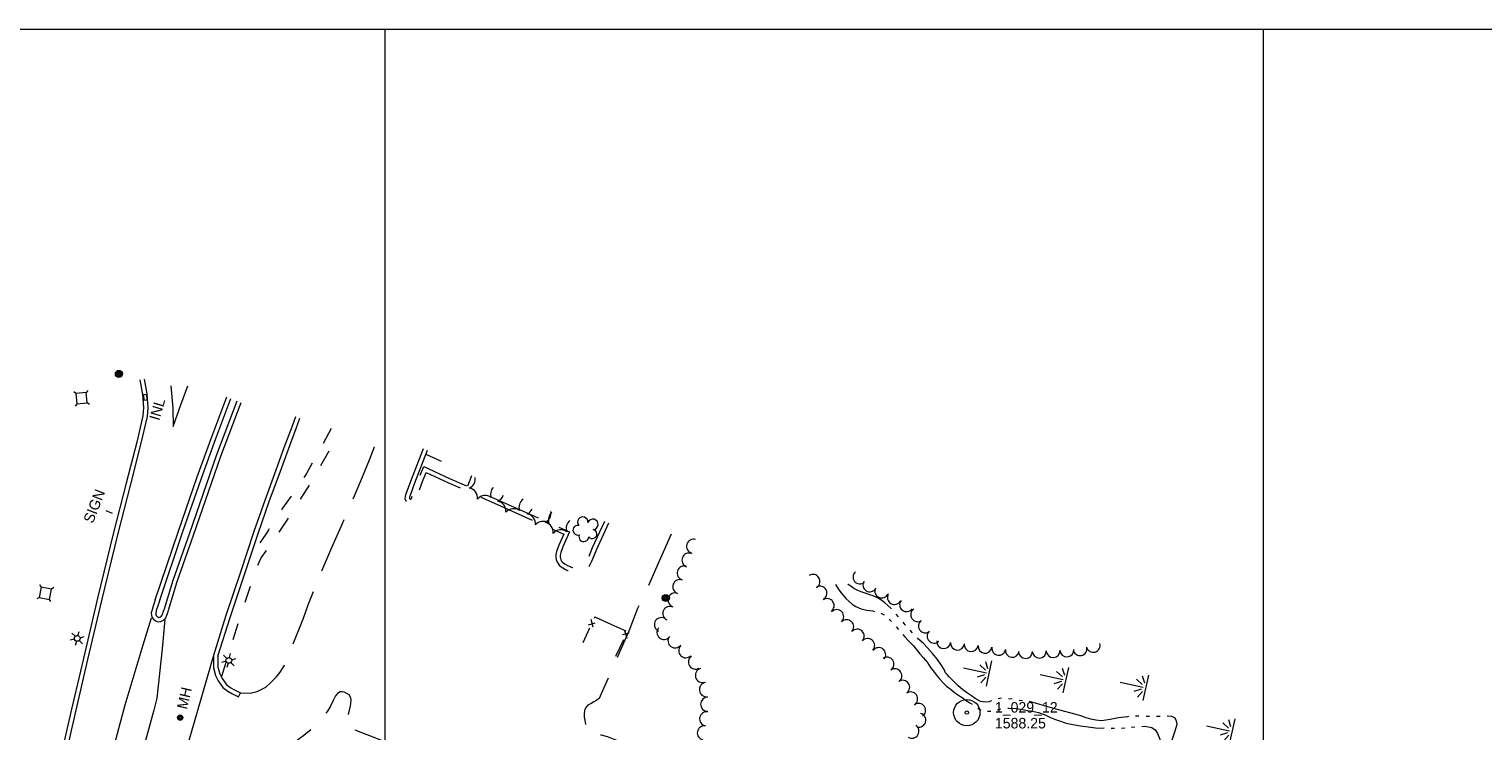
# Model space of a CAD drawing. Header units: feet. Extents: x 188480 to 190966, y 254463 to 256020.
# Tile 9 of 11: x 189297 to 190125, y 255600 to 256000. Entities that reach past the tile are written whole.
import ezdxf
from ezdxf.enums import TextEntityAlignment as Align

# ---------------------------------------------------------------- set-up
doc = ezdxf.new("R2010")
doc.units = ezdxf.units.FT
doc.header["$MEASUREMENT"] = 0
for name, pattern in [('DGN Style 3', [44.747311, 31.962365, -12.784946]), ('DGN Style 4', [51.171747, 25.569892, -12.784946, 0.031962, -12.784946]), ('DGN Style 5', [22.373656, 9.58871, -12.784946]), ('DGN Style 6', [60.792419, 0.031962, -12.784946, 22.373656, -12.784946, 0.031962, -12.784946])]:
    doc.linetypes.add(name, pattern=pattern)
for name, color, linetype, lineweight in [('E_DRN_Grate', 151, 'Continuous', 0), ('E_DWY', 73, 'DGN Style 3', 0), ('E_LAND_Vegetation', 21, 'Continuous', 0), ('E_MAP_GridLines', 251, 'Continuous', 0), ('E_MAP_PassPoints', 40, 'Continuous', 0), ('E_MISCPROP', 40, 'Continuous', 0), ('E_MISCPROP_Railing', 40, 'Continuous', 0), ('E_PATH_Sidewalk', 73, 'DGN Style 5', 0), ('E_RDWY', 40, 'Continuous', 13), ('E_UTL_AboveGroundPipe', 40, 'DGN Style 4', 0), ('E_WTR', 251, 'DGN Style 6', 0)]:
    doc.layers.add(name, color=color, linetype=linetype, lineweight=lineweight)
doc.styles.add('Style-IGR_FONT_0', font='IGR_FONT_0.shx')
doc.styles.add('Style-IGR_FONT_1', font='IGR_FONT_1.shx')

# ---------------------------------------------------------------- blocks, each defined once
blk = doc.blocks.new('PP')
at = {"layer": 'E_MAP_PassPoints', "color": 40, "linetype": 'Continuous', "lineweight": 0}
for radius in [7.5, 0.96]:
    blk.add_circle((0, 0), radius, dxfattribs=at)
blk = doc.blocks.new('PED')
at = {"layer": 'E_UTL_AboveGroundPipe', "color": 101, "linetype": 'Continuous', "lineweight": 13}
for p, q in [((-3.12, 2.9), (-4.18, 3.96)), ((2.88, 2.9), (3.94, 3.96)), ((-4.18, -4.16), (-3.12, -3.1)), ((3.95, -4.16), (2.89, -3.1))]:
    blk.add_line(p, q, dxfattribs=at)
at = {"layer": 'E_UTL_AboveGroundPipe', "color": 101, "linetype": 'Continuous', "lineweight": 13, "flags": 128}
blk.add_lwpolyline([(-3.12, -3.1), (2.89, -3.1), (2.88, 2.9), (-3.12, 2.9)], close=True, dxfattribs=at)
blk = doc.blocks.new('POLE')
at = {"layer": 'E_MISCPROP', "color": 20, "linetype": 'Continuous', "lineweight": 0}
for centre, radius in [((-0.01, 0.02), 2.02), ((-0.01, 0.03), 1.52), ((0, -0.01), 1.01), ((0, 0), 0.502)]:
    blk.add_circle(centre, radius, dxfattribs=at)
blk = doc.blocks.new('LTP')
at = {"layer": 'E_MISCPROP', "color": 20, "linetype": 'Continuous', "lineweight": 0}
for p, q in [((-1.63, 0.07), (-4.24, 0.14)), ((-0.8, 1.43), (-2, 3.73)), ((0.9, 1.42), (2.27, 3.65)), ((-0.88, -1.42), (-2.24, -3.61)), ((0.76, -1.47), (2, -3.65)), ((1.64, -0.02), (4.16, -0.09))]:
    blk.add_line(p, q, dxfattribs=at)
blk.add_circle((0, 0), 1.64, dxfattribs=at)
blk = doc.blocks.new('SIGN_1')
at = {"layer": 'E_MISCPROP', "color": 20, "linetype": 'Continuous', "lineweight": 0, "style": 'Style-IGR_FONT_0'}
blk.add_text('SIGN', height=6, rotation=359.99999, dxfattribs=at).set_placement((-9.61, -0.01), align=Align.MIDDLE_LEFT)
blk = doc.blocks.new('INLT')
at = {"layer": 'E_MISCPROP_Railing', "color": 40, "linetype": 'Continuous', "lineweight": 0, "flags": 128}
blk.add_lwpolyline([(3, -2), (3, 0), (0, 0), (0, -2), (3, -2)], dxfattribs=at)
blk = doc.blocks.new('INL_3')
at = {"layer": 'E_MISCPROP_Railing', "color": 40, "linetype": 'Continuous', "lineweight": 0, "style": 'Style-IGR_FONT_0'}
blk.add_text('INL', height=6, rotation=359.99988, dxfattribs=at).set_placement((-5.74, -3.01))
blk = doc.blocks.new('MHO_2')
at = {"layer": 'E_DRN_Grate', "color": 20, "linetype": 'Continuous', "lineweight": 0}
for centre, radius in [((0.06, 0.01), 1.5), ((0.07, 0.01), 1.22), ((0.06, 0), 0.968), ((0.03, -0.01), 0.605)]:
    blk.add_circle(centre, radius, dxfattribs=at)
blk = doc.blocks.new('LTP_3')
at = {"layer": 'E_MISCPROP', "color": 20, "linetype": 'Continuous', "lineweight": 0}
for p, q in [((-1.63, 0.07), (-4.24, 0.14)), ((-0.8, 1.43), (-2, 3.73)), ((0.9, 1.42), (2.27, 3.65)), ((-0.88, -1.42), (-2.24, -3.61)), ((0.76, -1.47), (2, -3.65)), ((1.64, -0.02), (4.16, -0.09))]:
    blk.add_line(p, q, dxfattribs=at)
blk.add_circle((0, 0), 1.64, dxfattribs=at)
blk = doc.blocks.new('POLE_4')
at = {"layer": 'E_MISCPROP', "color": 20, "linetype": 'Continuous', "lineweight": 0}
for centre, radius in [((-0.01, 0.02), 2.02), ((-0.01, 0.03), 1.52), ((0, -0.01), 1.01), ((0, 0), 0.502)]:
    blk.add_circle(centre, radius, dxfattribs=at)
blk = doc.blocks.new('TREE_1')
at = {"layer": 'E_LAND_Vegetation', "color": 93, "linetype": 'Continuous', "lineweight": 0}
for centre, radius, start, end in [((-4.47, 0.2), 2.78, 78.07149, 279.08253), ((-1.47, 4.28), 2.78, 1.39447, 209.16746), ((3.57, 2.42), 2.97, 278.42358, 139.65746), ((-2.01, -4.2), 2.61, 140.77963, 358.71224), ((3.46, -3.43), 2.97, 196.0744, 79.04767)]:
    blk.add_arc(centre, radius, start, end, dxfattribs=at)
blk = doc.blocks.new('MARSH')
at = {"layer": 'E_WTR', "color": 161, "linetype": 'Continuous', "lineweight": 0}
for p, q in [((0.03, 15.02), (0.03, 1.6)), ((-6.13, 3.53), (-2.44, 1.44)), ((-1.34, 2.37), (-3.54, 6.22)), ((1.46, 2.37), (3.66, 6.22)), ((6.25, 3.53), (2.56, 1.44)), ((-7.39, -0.05), (7.4, -0.05))]:
    blk.add_line(p, q, dxfattribs=at)

msp = doc.modelspace()

# ---------------------------------------------------------------- linework, layer by layer
at = {"layer": 'E_DWY', "color": 51, "linetype": 'DGN Style 3', "lineweight": 0, "flags": 128}
for points in [[(189417.64, 255622), (189423.23, 255621.8), (189427.12, 255622.86), (189432.17, 255625.25), (189434.97, 255627.85), (189437.9, 255630.91), (189440.26, 255633.71), (189442.53, 255637.38), (189445.36, 255644.03), (189453.51, 255664.48), (189456.23, 255672.11), (189461.58, 255685.88), (189469.74, 255704.81), (189475.7, 255718.36), (189482.63, 255734.27), (189487.15, 255745.05), (189491.04, 255754.73), (189493.93, 255762.12), (189494.17, 255762.85)], [(189521.64, 255760.93), (189514.47, 255742.37), (189512.01, 255735.81), (189511.65, 255734.83), (189511.35, 255733.91), (189511.25, 255732.72), (189511.71, 255731.39), (189512.69, 255730.35), (189514.33, 255729.7), (189515.8, 255730.11), (189516.75, 255730.8), (189517.23, 255731.57), (189521.27, 255742.35), (189523.32, 255747.5), (189535.71, 255741.87), (189562.17, 255730.04), (189601.64, 255712.35), (189598.93, 255706.13), (189597.58, 255702.55), (189597.2, 255700.78), (189597.15, 255699.21), (189597.32, 255697.85), (189597.89, 255696.51), (189598.43, 255695.64), (189599.1, 255694.79), (189600.13, 255693.81), (189601.23, 255693.16), (189602.59, 255692.28), (189603.83, 255691.77), (189604.74, 255691.39), (189606.02, 255691.02), (189607.22, 255690.79), (189609.03, 255690.62), (189610.63, 255690.78), (189611.97, 255691.21), (189612.89, 255691.7), (189614.04, 255692.35), (189615.15, 255693.13), (189616.07, 255694.2), (189616.89, 255695.46), (189617.63, 255696.96), (189618.3, 255698.39), (189620.42, 255703.76), (189627.25, 255718.76)], [(189523.97, 255760.03), (189516.8, 255741.48), (189514.36, 255734.94), (189514.01, 255734.02), (189513.82, 255733.41), (189513.79, 255733.03), (189513.9, 255732.71), (189514.13, 255732.47), (189514.47, 255732.33), (189514.69, 255732.39), (189514.89, 255732.54), (189514.98, 255732.68), (189518.94, 255743.25), (189521.96, 255750.86), (189536.73, 255744.15), (189563.2, 255732.32), (189604.92, 255713.62), (189601.25, 255705.19), (189599.98, 255701.85), (189599.69, 255700.48), (189599.65, 255699.32), (189599.75, 255698.51), (189600.11, 255697.67), (189600.48, 255697.08), (189600.95, 255696.48), (189601.64, 255695.82), (189602.54, 255695.29), (189603.76, 255694.5), (189604.78, 255694.08), (189605.57, 255693.76), (189606.61, 255693.46), (189607.57, 255693.27), (189609.02, 255693.14), (189610.13, 255693.24), (189611, 255693.52), (189611.69, 255693.89), (189612.7, 255694.46), (189613.46, 255695), (189614.06, 255695.7), (189614.71, 255696.7), (189615.38, 255698.04), (189616, 255699.38), (189618.12, 255704.74), (189624.97, 255719.8)], [(189662.78, 255712.44), (189656.05, 255696.97), (189648.02, 255678.87), (189643.68, 255670), (189638.8, 255657.19), (189629.37, 255635.84), (189622.98, 255621.5), (189621.86, 255618.88), (189621.54, 255618.51), (189620.57, 255617.82), (189618.87, 255616.84), (189617.25, 255616.03), (189615.4, 255614.92), (189614.3, 255613.73), (189613.53, 255611.96), (189613.24, 255609.81), (189613.38, 255608.16), (189613.61, 255606.84), (189613.72, 255606.11), (189613.9, 255605.37), (189614.05, 255603.97), (189613.93, 255602.7), (189613.85, 255601.53), (189614.32, 255600.33), (189615.7, 255598.97), (189617.15, 255598.3), (189618.75, 255597.97), (189620.34, 255598), (189621.47, 255598.12), (189622.07, 255598.21), (189623.02, 255598.04), (189625.04, 255597.47), (189626.92, 255596.94), (189631.67, 255594.97), (189645.06, 255589.78), (189655.98, 255585.5), (189664.8, 255581.96), (189667.41, 255580.77), (189669.68, 255579.58), (189671.66, 255578.52), (189673.16, 255577.44), (189674.39, 255576.4), (189675.73, 255575.2), (189677.04, 255574.02), (189678.35, 255572.35), (189679.14, 255571.02), (189679.86, 255569.16), (189680.21, 255567.26), (189680.47, 255565.15), (189680.68, 255563.43), (189680.73, 255561.28), (189680.68, 255559.31), (189680.13, 255556.98), (189679.59, 255554.85), (189678.83, 255552.26), (189678.02, 255549.35), (189677.46, 255547.42), (189671.74, 255528.4), (189666.18, 255509.45), (189663.23, 255499.33), (189660.34, 255490.1), (189656.95, 255479.93), (189654.84, 255473.14), (189654.44, 255471.91), (189653.98, 255471.29), (189653.23, 255470.92), (189652.59, 255470.95), (189642.07, 255475.21), (189629.26, 255480.2), (189606.46, 255488.72), (189591.57, 255494.1), (189562.61, 255504.58), (189549.83, 255509.35), (189529.95, 255516.92), (189530.33, 255518.87), (189530.37, 255519), (189511.83, 255525.69), (189516.02, 255536.83), (189534.87, 255530.32), (189537.45, 255536.98)], [(189402.31, 255642.84), (189402.22, 255636.22), (189403.5, 255631.94), (189404.99, 255628.93), (189407.59, 255625.12), (189410.42, 255622.94), (189412.77, 255621.65), (189416.62, 255619.83), (189417.69, 255622.09)], [(189404.81, 255642.81), (189404.73, 255636.57), (189405.84, 255632.86), (189407.15, 255630.19), (189409.43, 255626.86), (189411.79, 255625.04), (189413.9, 255623.88), (189417.69, 255622.09)], [(189512.81, 255589.2), (189477.55, 255602.85), (189478.52, 255607.37), (189480.34, 255614.62), (189480.53, 255615.78), (189480.64, 255617.97), (189480.42, 255619.21), (189479.49, 255620.89), (189478.13, 255621.72), (189476.69, 255622.33), (189475.55, 255622.63), (189474.4, 255622.5), (189472.84, 255621.57), (189471.83, 255620.26), (189470.37, 255617.68), (189468.9, 255614.47), (189467.13, 255611.57), (189465.2, 255609.17), (189462.59, 255606.19), (189460.66, 255603.81), (189458.53, 255601.67), (189455.95, 255599.57), (189453.64, 255597.63), (189451.58, 255596.22), (189449.16, 255594.35), (189447.71, 255592.84), (189445.89, 255590.73), (189444.54, 255588.87), (189443.71, 255587.44), (189439.36, 255577.51), (189435.79, 255567.7), (189431.17, 255554.26), (189428.33, 255545.42), (189426.1, 255536.48), (189425.92, 255534.97), (189426.04, 255533.59), (189426.44, 255532.14), (189426.89, 255530.99), (189427.64, 255529.52), (189428.49, 255528.59), (189429.54, 255527.79), (189430.65, 255527.14), (189432.03, 255526.39), (189433.59, 255525.63), (189434.96, 255525.07), (189436.28, 255524.59), (189480.78, 255511.26), (189512.36, 255502.22), (189517.52, 255500.07), (189522.6, 255497.76), (189526.86, 255495.74), (189529.85, 255494.06), (189532.42, 255492.41), (189535.12, 255489.8), (189537.17, 255486.85), (189539.04, 255483.25), (189540.24, 255478.89), (189541.03, 255475.13), (189541.3, 255471.89), (189541.45, 255468.35), (189541.4, 255464.32), (189541.03, 255460.83), (189540.56, 255457.96), (189539.81, 255453.74), (189539, 255449.74), (189537.98, 255445.63), (189536.48, 255441.33), (189534.24, 255435.64), (189531.54, 255430.1), (189530.36, 255428.42), (189528.44, 255426.22), (189526.37, 255424.15), (189524.38, 255422.18), (189522.72, 255420.58), (189520.15, 255418.49), (189517.04, 255416.25), (189514.8, 255415.01), (189511.46, 255413.53), (189509, 255412.5), (189506.22, 255411.42), (189503.85, 255410.5), (189501.46, 255409.62), (189448.77, 255399.63), (189436.59, 255401.17), (189399.84, 255403.05), (189362.87, 255405.12), (189350.5, 255406.27), (189344.79, 255405.82)]]:
    msp.add_lwpolyline(points, dxfattribs=at)
at = {"layer": 'E_LAND_Vegetation', "color": 93, "linetype": 'Continuous', "lineweight": 0}
for centre, radius, start, end in [((189545.61, 255743.87), 5.72, 293.84784, 8.06034), ((189546.9, 255733), 5.72, 353.84784, 79.61275), ((189556.95, 255728.68), 5.72, 53.84784, 139.61275), ((189565.72, 255735.22), 5.72, 138.31491, 199.61276), ((189561.81, 255736.36), 5.72, 293.84784, 340.92426), ((189563.09, 255725.5), 5.72, 353.84784, 79.61275), ((189573.14, 255721.18), 5.72, 53.84784, 139.61275), ((189581.91, 255727.72), 5.72, 125.54766, 199.61276), ((189578.53, 255729.15), 5.72, 293.84784, 333.79612), ((189588.7, 255724.31), 5.72, 293.84784, 8.8), ((189598.64, 255720.5), 5.72, 129.81493, 199.61276), ((189579.82, 255718.28), 5.72, 353.84784, 79.61275), ((189589.87, 255713.96), 5.72, 53.84784, 139.61275), ((189589.98, 255713.44), 5.72, 353.84784, 79.61275), ((189608.81, 255715.67), 5.72, 128.98884, 199.61276), ((189600.04, 255709.12), 5.72, 53.84784, 139.61275), ((189675.61, 255705.46), 4.03, 74.54741, 254.53209), ((189672.96, 255697.6), 4.03, 68.17996, 248.16463), ((189670.24, 255690.23), 4.03, 73.41834, 253.40301), ((189667.74, 255682.46), 4.03, 70.46285, 250.44753), ((189743.52, 255685.47), 3.99, 302.19166, 122.17634), ((189770.29, 255687.97), 3.94, 129.55971, 309.54438), ((189775.91, 255683.49), 3.94, 147.73554, 327.72021), ((189665.08, 255674.87), 4.03, 70.85675, 250.84142), ((189747.49, 255678.79), 3.99, 296.62741, 116.61209), ((189751.61, 255671.68), 3.99, 303.60203, 123.58671), ((189782.65, 255680), 3.94, 155.55037, 335.53504), ((189789.83, 255676.32), 3.94, 149.70226, 329.68693), ((189662.04, 255667.17), 4.03, 64.42889, 244.41357), ((189757.06, 255665.4), 3.99, 313.42656, 133.41124), ((189796.8, 255672.19), 3.94, 142.99598, 322.98066), ((189803.15, 255666.48), 3.94, 123.49524, 303.47992), ((189657.28, 255660.83), 4.03, 67.02199, 247.00667), ((189658.73, 255656.45), 4.03, 140.00502, 319.9897), ((189762.73, 255659.67), 3.99, 315.86794, 135.85261), ((189768.72, 255654.29), 3.99, 317.99568, 137.98036), ((189807.53, 255660.06), 3.94, 126.23446, 306.21914), ((189665.04, 255651.64), 4.03, 143.09551, 323.08019), ((189774.69, 255648.96), 3.99, 318.82609, 138.81077), ((189812.46, 255654.27), 3.94, 133.44524, 313.42991), ((189817.97, 255651.17), 3.94, 173.73989, 353.72457), ((189825.79, 255650.31), 3.94, 173.73989, 353.72457), ((189833.61, 255649.45), 3.94, 173.73989, 353.72457), ((189903.07, 255649.05), 3.94, 195.82985, 15.81453), ((189671.19, 255646), 4.03, 135.19891, 315.18359), ((189676.66, 255639.54), 4.03, 122.81106, 302.79574), ((189780.95, 255643.78), 3.99, 322.84865, 142.83333), ((189785.66, 255638.33), 3.99, 304.33966, 124.32434), ((189841.49, 255648.5), 3.94, 171.9834, 351.96808), ((189849.3, 255647.37), 3.94, 171.22596, 351.21064), ((189857, 255646.2), 3.94, 173.38157, 353.36625), ((189864.56, 255645.51), 3.94, 180.88806, 0.87274), ((189872.34, 255645.76), 3.94, 183.16622, 3.1509), ((189880.26, 255646.07), 3.94, 181.63602, 1.62069), ((189888.07, 255646.44), 3.94, 182.95465, 2.93933), ((189895.54, 255647.13), 3.94, 193.19151, 13.17618), ((189680.61, 255631.93), 4.03, 106.96771, 286.95238), ((189790.16, 255631.74), 3.99, 304.33966, 124.32434), ((189682.89, 255623.82), 4.03, 96.37484, 276.35952), ((189794.65, 255625.16), 3.99, 304.33966, 124.32434), ((189683.62, 255615.52), 4.03, 88.70612, 268.69079), ((189799.15, 255618.57), 3.99, 304.33966, 124.32434), ((189683.03, 255607.24), 4.03, 81.51343, 261.49811), ((189803.65, 255611.99), 3.99, 304.33966, 124.32434), ((189803.78, 255606.44), 3.99, 254.71336, 74.69804), ((189681.73, 255599.22), 4.03, 79.81783, 259.80251), ((189799.9, 255600.18), 3.99, 238.17013, 58.15481)]:
    msp.add_arc(centre, radius, start, end, dxfattribs=at)
at = {"layer": 'E_MAP_GridLines', "color": 161, "linetype": 'Continuous', "lineweight": 0}
for p, q in [((188500, 256000), (190500, 256000)), ((189500, 254500), (189500, 256000)), ((190000, 254500), (190000, 256000))]:
    msp.add_line(p, q, dxfattribs=at)
at = {"layer": 'E_MISCPROP', "color": 20, "linetype": 'Continuous', "lineweight": 0}
msp.add_line((189344.8, 255724.21), (189341.16, 255725.61), dxfattribs=at)
at = {"layer": 'E_MISCPROP_Railing', "color": 40, "linetype": 'Continuous', "lineweight": 0}
for p, q in [((189615.84, 255660.78), (189619.62, 255661.89)), ((189618.51, 255659.36), (189617.24, 255663.77)), ((189638.99, 255656.06), (189635.2, 255654.97)), ((189636.32, 255657.5), (189637.58, 255653.07))]:
    msp.add_line(p, q, dxfattribs=at)
at = {"layer": 'E_MISCPROP_Railing', "color": 40, "linetype": 'Continuous', "lineweight": 0, "flags": 128}
for points in [[(189612.65, 255650.65), (189616.58, 255659.06)], [(189619.18, 255664.62), (189619.45, 255665.21), (189628.48, 255661.12)], [(189628.48, 255661.12), (189636.93, 255657.3)], [(189635.63, 255652.23), (189631.13, 255642.69)]]:
    msp.add_lwpolyline(points, dxfattribs=at)
at = {"layer": 'E_PATH_Sidewalk', "color": 51, "linetype": 'DGN Style 5', "lineweight": 0, "flags": 128}
for points in [[(189406.78, 255630.95), (189410.52, 255642.62), (189417.08, 255664.08), (189422.83, 255681.05), (189426.51, 255691.76), (189428.27, 255696.45), (189429.5, 255698.87), (189430.53, 255700.34), (189433.98, 255705.32), (189439.51, 255713.2), (189446.26, 255723.52), (189454.34, 255736.01), (189461.1, 255746.91), (189465.65, 255755.55), (189470.71, 255764.47), (189473.76, 255770.48)], [(189469.26, 255772.5), (189463.14, 255761.34), (189455.26, 255746.83), (189448.74, 255737.04), (189441.65, 255727.09), (189433.19, 255714.06), (189429.18, 255708.14), (189427.41, 255705.49), (189424.18, 255702.02)], [(189523.14, 255757.9), (189531.56, 255754.11), (189539.98, 255750.53), (189542.2, 255749.62)], [(189549.17, 255745.59), (189546.85, 255739.63)]]:
    msp.add_lwpolyline(points, dxfattribs=at)
at = {"layer": 'E_RDWY', "color": 21, "linetype": 'Continuous', "lineweight": 13, "flags": 128}
for points in [[(189360.46, 255800.26), (189361.85, 255791.91), (189362.44, 255784.34), (189362.08, 255779.74), (189358.59, 255764.75), (189352.64, 255741.5), (189345.15, 255712.51), (189336.22, 255675.96), (189328.22, 255641.54), (189321.53, 255612.65), (189317.85, 255596.93), (189313.31, 255577.41), (189307.13, 255550.84), (189302.65, 255531.07), (189296.92, 255506.61), (189290.55, 255479.14), (189284.69, 255452.75), (189278.45, 255421.94), (189273.17, 255394.02), (189271.02, 255383.31)], [(189362.92, 255800.68), (189364.34, 255792.22), (189364.95, 255784.34), (189364.56, 255779.36), (189361.01, 255764.15), (189355.06, 255740.87), (189347.57, 255711.9), (189338.65, 255675.38), (189330.65, 255640.98), (189323.97, 255612.09), (189320.28, 255596.36), (189315.74, 255576.85), (189309.56, 255550.28), (189305.09, 255530.51), (189299.35, 255506.04), (189292.99, 255478.58), (189287.13, 255452.23), (189280.9, 255421.46), (189275.63, 255393.54), (189273.47, 255382.82)], [(189378.06, 255796.85), (189379.16, 255784.2), (189379.43, 255773.75), (189383.74, 255785.94), (189387.66, 255796.92)], [(189369.11, 255674.94), (189367.31, 255669.56), (189367.12, 255668.76), (189366.89, 255667.51), (189367.03, 255666.12), (189367.41, 255664.93), (189368.15, 255663.97), (189369.25, 255663.01), (189370.79, 255662.47), (189372.38, 255662.63), (189373.9, 255663.33), (189375.08, 255664.68), (189375.75, 255666.18), (189376.08, 255667.12), (189376.44, 255668.26), (189376.71, 255669.09), (189381.71, 255685.38), (189390.97, 255711.78), (189406.53, 255756.84), (189418.04, 255787.43)], [(189369.11, 255674.95), (189382.32, 255714.16), (189393.03, 255745.11), (189401.32, 255767.81), (189409.86, 255790.51)], [(189371.48, 255674.15), (189369.72, 255668.88), (189369.57, 255668.25), (189369.42, 255667.41), (189369.49, 255666.63), (189369.66, 255666.11), (189369.98, 255665.7), (189370.54, 255665.21), (189371.1, 255665.01), (189371.72, 255665.07), (189372.37, 255665.37), (189372.95, 255666.04), (189373.43, 255667.11), (189373.71, 255667.92), (189374.06, 255669.02), (189374.33, 255669.85), (189379.33, 255686.16), (189388.61, 255712.61), (189404.17, 255757.68), (189415.7, 255788.31)], [(189371.48, 255674.15), (189384.69, 255713.35), (189395.39, 255744.27), (189403.67, 255766.94), (189412.2, 255789.63)], [(189402.42, 255643.56), (189409.38, 255665.63), (189418.03, 255691.41), (189425.54, 255714.09), (189431.66, 255731.75), (189438, 255749.06), (189442.57, 255761.65), (189447.18, 255774.07), (189449.1, 255779.29)], [(189404.81, 255642.81), (189411.75, 255664.86), (189420.4, 255690.62), (189427.9, 255713.29), (189434.01, 255730.91), (189440.35, 255748.21), (189444.92, 255760.79), (189449.53, 255773.2), (189451.45, 255778.43)], [(189262.08, 254865.22), (189260.22, 254920.09), (189259.66, 254955.45), (189260.04, 254993.62), (189260.72, 255031.18), (189261.74, 255064.27), (189263.69, 255097.55), (189265.61, 255128.01), (189269.29, 255170.32), (189273.15, 255213.51), (189277.35, 255251.57), (189282.54, 255291.25), (189288.59, 255331.61), (189296.04, 255375.62), (189303.72, 255414.65), (189312.51, 255454.21), (189323.53, 255504.47), (189333.25, 255544.34), (189342.55, 255579.66), (189351.97, 255615.09), (189362.17, 255649.44), (189367.07, 255664.8)], [(189374.68, 255663.83), (189373.06, 255647.04), (189369.99, 255619.04), (189368.36, 255612.23), (189358.54, 255576.3), (189348.85, 255540.33), (189342.29, 255515.04), (189335.88, 255488.52), (189328.12, 255454.34), (189321.73, 255424.83), (189313.48, 255381.37), (189306.93, 255342.58), (189299.62, 255297.54), (189293.79, 255253.88), (189288.11, 255206.26), (189283.52, 255159.39), (189280.74, 255123.03), (189278.78, 255091.58), (189276.84, 255049.78), (189275.58, 255007.69), (189275.37, 254968.24), (189275.9, 254928.05), (189276.67, 254893.03), (189278.19, 254856.49)], [(189372.94, 255539.23), (189375.48, 255549.28), (189379.4, 255563.77), (189384.22, 255580.67), (189402.42, 255643.56)]]:
    msp.add_lwpolyline(points, dxfattribs=at)
at = {"layer": 'E_WTR', "color": 161, "linetype": 'Continuous', "lineweight": 0, "flags": 128}
for points in [[(189756.38, 255683.74), (189757.89, 255681.31), (189759.39, 255679.14), (189760.57, 255677.74), (189762.25, 255675.75), (189763.92, 255674.26), (189765.83, 255672.53), (189767.96, 255671.11), (189770.98, 255669.88), (189774.18, 255669.14), (189777.53, 255668.68), (189778.53, 255668.42)], [(189788.26, 255669.68), (189787.98, 255669.99), (189786.1, 255671.76), (189784.41, 255673.36), (189782.18, 255674.99), (189779.97, 255676.27), (189777.86, 255677.24), (189775.85, 255677.91), (189773.86, 255678.56), (189772.09, 255679.22), (189771.57, 255679.41), (189770.97, 255679.51), (189768.99, 255680.32), (189766.75, 255681.4), (189764.44, 255683.1), (189763.6, 255683.74), (189763.41, 255683.88)], [(189782.25, 255667.3), (189784.01, 255666.46)], [(189792.3, 255665.24), (189790.96, 255666.73)], [(189786.97, 255663.98), (189786.97, 255663.98), (189788.29, 255662.55)], [(189790.88, 255659.64), (189792.15, 255658.16)], [(189796.14, 255660.63), (189796.1, 255660.67), (189795.43, 255661.52), (189794.89, 255662.19)], [(189794.72, 255655.22), (189795.69, 255654.14), (189797.69, 255651.82), (189800.54, 255648.95), (189804.42, 255644.17), (189806.23, 255642.1), (189806.3, 255642.03), (189806.29, 255642.05), (189808.53, 255639.5), (189810.36, 255636.36), (189812.69, 255633.55)], [(189800.25, 255656.25), (189799.04, 255657.58), (189798.9, 255657.73)], [(189821.27, 255631.01), (189819.9, 255632.54), (189819.02, 255633.49), (189818.14, 255635.31), (189816.5, 255637.89), (189814.47, 255640.92), (189811.51, 255644.44), (189808.83, 255647.62), (189806.41, 255650.12), (189803.69, 255652.52), (189802.96, 255653.31)], [(189812.69, 255633.55), (189813.75, 255632.28), (189815.62, 255630.08), (189817.7, 255627.66), (189819.58, 255625.89), (189821.67, 255624.38), (189823.98, 255622.44), (189826.02, 255620.9), (189828.52, 255619.31), (189830.12, 255618.08), (189832.83, 255616.32), (189834.22, 255615.54)], [(189845.17, 255617.47), (189844.59, 255617.25), (189843.8, 255616.92), (189841.58, 255616.63), (189838.88, 255617.09), (189835.96, 255618.71), (189833.78, 255620.33), (189830.87, 255622.3), (189828.61, 255624.01), (189826.28, 255625.99), (189824.41, 255627.65), (189821.91, 255630.29), (189821.27, 255631.01)], [(189850.95, 255618.95), (189848.97, 255618.67)], [(189856.92, 255618.4), (189854.93, 255618.65)], [(189862.85, 255617.51), (189861.01, 255617.64), (189860.85, 255617.67)], [(189894.75, 255609.31), (189890.58, 255610.51), (189886.17, 255611.64), (189881.3, 255612.92), (189876.75, 255614.22), (189872.75, 255615.35), (189870.16, 255616.17), (189866.83, 255617.17)], [(189837.4, 255613.29), (189838.52, 255612.46), (189839.05, 255612.3)], [(189842.88, 255611.63), (189843.35, 255611.57), (189844.82, 255611.66)], [(189848.63, 255612.37), (189849.63, 255612.67), (189850.52, 255612.83)], [(189854.39, 255613.24), (189855.13, 255613.28), (189859.16, 255613.11), (189862.86, 255612.56), (189865.61, 255611.92), (189868.49, 255611.62), (189872, 255610.75), (189875.14, 255609.69), (189876.85, 255608.84), (189878.66, 255608), (189881.65, 255606.85)], [(189923.14, 255608.45), (189922.5, 255608.41), (189917.37, 255607.75), (189912.72, 255606.87), (189910.32, 255606.39), (189907.7, 255606.11), (189904.6, 255606.45), (189901.73, 255607.04), (189899.01, 255607.86), (189896.04, 255608.94), (189894.75, 255609.31)], [(189929.13, 255608.66), (189928.42, 255608.69), (189927.13, 255608.7)], [(189935.13, 255608.5), (189933.13, 255608.51)], [(189941.13, 255608.58), (189940.44, 255608.53), (189939.13, 255608.52)], [(189945.27, 255584.31), (189945.35, 255584.57), (189945.49, 255585.09), (189946.28, 255587.84), (189946.92, 255591.42), (189947.82, 255594.72), (189949.61, 255599.9), (189950.29, 255602.26), (189950.8, 255604.19), (189950.42, 255605.94), (189949.63, 255607.57), (189947.84, 255608.49), (189945.12, 255608.75)], [(189881.65, 255606.85), (189883.38, 255606.2), (189887.75, 255604.7), (189891.46, 255603.97), (189897.04, 255602.99), (189900.26, 255602.64), (189904.46, 255602.15), (189907.51, 255601.97), (189909.34, 255602)], [(189913.23, 255601.95), (189915.18, 255601.97)], [(189919.08, 255601.93), (189921.02, 255602.07)], [(189924.9, 255602.5), (189925.04, 255602.52), (189926.84, 255602.7)], [(189930.73, 255602.93), (189932.54, 255602.98), (189936.39, 255602.32), (189938.39, 255600.99), (189939.61, 255598.95), (189940.91, 255595.72), (189941.18, 255593.69), (189941.19, 255591.88), (189940.37, 255588.72), (189938.7, 255585.75), (189936.78, 255583.24), (189936.4, 255582.77)]]:
    msp.add_lwpolyline(points, dxfattribs=at)

# ---------------------------------------------------------------- block references
at = {"layer": 'E_DRN_Grate', "color": 20, "linetype": 'Continuous', "lineweight": 0, "xscale": 1.000000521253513, "yscale": 1.000000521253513, "zscale": 1.000000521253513, "rotation": 76.90765367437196}
msp.add_blockref('MHO_2', (189383.32, 255607.86), dxfattribs=at)
at = {"layer": 'E_LAND_Vegetation', "color": 93, "linetype": 'Continuous', "lineweight": 0, "xscale": 0.9999983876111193, "yscale": 0.9999983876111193, "zscale": 0.9999983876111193, "rotation": 78.63659157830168}
msp.add_blockref('TREE_1', (189614.18, 255715.24), dxfattribs=at)
at = {"layer": 'E_MAP_PassPoints', "color": 40, "linetype": 'Continuous', "lineweight": 0}
msp.add_blockref('PP', (189831.12, 255610.74), dxfattribs=at)
at = {"layer": 'E_MISCPROP', "color": 20, "linetype": 'Continuous', "lineweight": 0}
for name, p, xscale, yscale, zscale, rotation in [('POLE', (189348.48, 255803.63), 1.000001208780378, 1.000001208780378, 1.000001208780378, 76.2713225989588), ('SIGN_1', (189334.3, 255728.17), 1.000000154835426, 1.000000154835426, 1.000000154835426, 68.85784264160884), ('POLE_4', (189659.79, 255676.04), 1.000002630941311, 1.000002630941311, 1.000002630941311, 76.9071339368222), ('LTP', (189324.73, 255653), 1.000001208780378, 1.000001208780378, 1.000001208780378, 76.2713225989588), ('LTP_3', (189411.02, 255640.46), 1.000000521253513, 1.000000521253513, 1.000000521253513, 76.90765367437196)]:
    msp.add_blockref(name, p, dxfattribs=dict(at, xscale=xscale, yscale=yscale, zscale=zscale, rotation=rotation))
at = {"layer": 'E_MISCPROP_Railing', "color": 40, "linetype": 'Continuous', "lineweight": 0}
for name, p, xscale, yscale, zscale, rotation in [('INLT', (189364.37, 255791.83), 0.99999997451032, 0.99999997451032, 0.99999997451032, 274.4245501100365), ('INL_3', (189370.11, 255783.04), 0.9999983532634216, 0.9999983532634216, 0.9999983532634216, 73.42475017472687)]:
    msp.add_blockref(name, p, dxfattribs=dict(at, xscale=xscale, yscale=yscale, zscale=zscale, rotation=rotation))
at = {"layer": 'E_UTL_AboveGroundPipe', "color": 101, "linetype": 'Continuous', "lineweight": 13}
for p, xscale, yscale, zscale, rotation in [((189327.08, 255789.88), 0.9999976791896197, 0.9999976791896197, 0.9999976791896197, 95.55772886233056), ((189306.46, 255678.88), 0.9999981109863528, 0.9999981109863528, 0.9999981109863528, 78.5758947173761)]:
    msp.add_blockref('PED', p, dxfattribs=dict(at, xscale=xscale, yscale=yscale, zscale=zscale, rotation=rotation))
at = {"layer": 'E_WTR', "color": 161, "linetype": 'Continuous', "lineweight": 0, "xscale": 1.000001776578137, "yscale": 1.000001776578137, "zscale": 1.000001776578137, "rotation": 77.500015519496}
for p in [(189843.8, 255632.99), (189887.53, 255629.24), (189933.02, 255624.81), (189982.13, 255599.96)]:
    msp.add_blockref('MARSH', p, dxfattribs=at)

# ---------------------------------------------------------------- texts
at = {"layer": 'E_DRN_Grate', "color": 20, "linetype": 'Continuous', "lineweight": 0, "style": 'Style-IGR_FONT_1'}
msp.add_text('MH', height=6, rotation=76.90765, dxfattribs=at).set_placement((189384.29, 255612.94), align=Align.MIDDLE_LEFT)
at = {"layer": 'E_MAP_PassPoints', "color": 40, "linetype": 'Continuous', "lineweight": 0, "style": 'Style-IGR_FONT_0'}
for s, p in [('1_029_12', (189847.12, 255610.74)), ('1588.25', (189847.12, 255601.74))]:
    msp.add_text(s, height=6, dxfattribs=at).set_placement(p)

doc.saveas('drawing.dxf')
